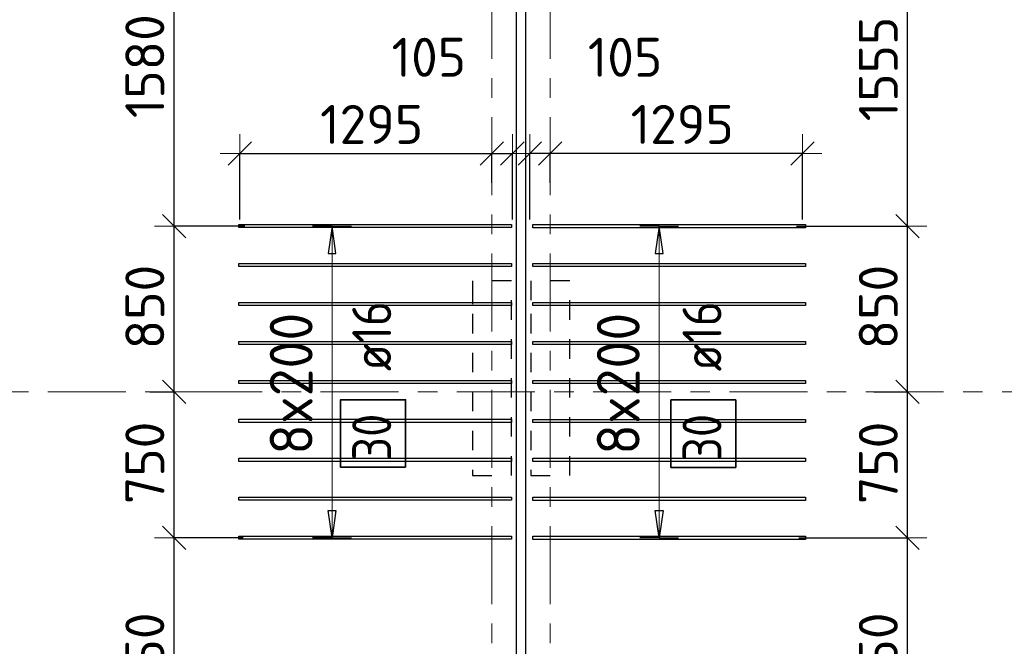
# Model space of a CAD drawing. Header units: metres. Extents: x -38 to 107, y -15 to 21.
# Tile 28 of 167: x 30.13 to 35.18, y 1.99 to 5.21. Entities that reach past the tile are written whole.
import ezdxf

# ---------------------------------------------------------------- set-up
doc = ezdxf.new("R2010")
doc.units = ezdxf.units.M
doc.header["$PDMODE"] = 65
for name, pattern in [('______11', [0.5, 0.4, -0.05, 0, -0.05]), ('______2', [0.0405, 0.03, -0.0105]), ('______5', [1.1, 0.8, -0.1, 0.1, -0.1])]:
    doc.linetypes.add(name, pattern=pattern)
for name, color, linetype, lineweight in [('XR$2$Осевая линия (1)', 7, '______5', 13), ('XR$4$Перекрытие (1)', 7, 'Continuous', 35), ('XR$4$Размерная линия (1)', 7, 'Continuous', 13)]:
    doc.layers.add(name, color=color, linetype=linetype, lineweight=lineweight)
doc.layers.add('XR$4$Арм.стержн.Доп. Арм верхн.зоны Х', color=7, linetype='Continuous', lineweight=35, true_color=0x8c8cff)
doc.layers.add('XR$6$Стена_ бетон несущ.', color=7, linetype='Continuous', lineweight=70, true_color=0xb4b496)
doc.styles.add('ISOCPEUR', font='txt')
doc.dimstyles.new('DIMSTYLE_3', dxfattribs={"dimtxt": 0.2, "dimasz": 0.2, "dimexe": 0, "dimexo": 0, "dimgap": 0.1, "dimtad": 2, "dimdec": 0, "dimlfac": 1000, "dimrnd": 5, "dimzin": 12, "dimdsep": 46, "dimtxsty": 'ISOCPEUR', "dimblk1": 'ALL_ML_STRICH', "dimblk2": 'ALL_ML_STRICH', "dimsah": 1, "dimcen": 0, "dimclrd": 7, "dimclre": 256, "dimclrt": 7, "dimadec": 0, "dimazin": 0, "dimtfac": 1, "dimtdec": 0, "dimtix": 1, "dimtmove": 2, "dimatfit": 3, "dimfxl": 0, "dimtzin": 0, "dimlwd": 0, "dimlwe": -3, "dimarcsym": 0})
doc.dimstyles.new('DIMSTYLE_33', dxfattribs={"dimtxt": 0.2, "dimasz": 0.2, "dimexe": 0, "dimexo": 0, "dimgap": 0.1, "dimtad": 2, "dimdec": 0, "dimlfac": 1000, "dimrnd": 5, "dimzin": 12, "dimdsep": 46, "dimtxsty": 'ISOCPEUR', "dimblk1": 'ALL_ML_STRICH', "dimblk2": 'ALL_ML_STRICH', "dimsah": 1, "dimcen": 0, "dimclrd": 7, "dimclre": 256, "dimclrt": 7, "dimadec": 0, "dimazin": 0, "dimtfac": 1, "dimtdec": 0, "dimtix": 1, "dimtmove": 2, "dimatfit": 3, "dimfxl": 0, "dimtvp": 1.2, "dimtzin": 0, "dimlwd": 0, "dimlwe": -3, "dimarcsym": 0})

# ---------------------------------------------------------------- blocks, each defined once
blk = doc.blocks.new('ALL_ML_STRICH')
at = {"color": 0, "linetype": 'ByBlock', "lineweight": -2}
for p, q in [((-0.3, -0.3), (0.3, 0.3)), ((0, -0.5), (0, 0.5)), ((-1, 0), (0.5, 0))]:
    blk.add_line(p, q, dxfattribs=at)
blk = doc.blocks.new('*D376')
at = {"layer": 'DEFPOINTS', "color": 7, "linetype": 'Continuous', "lineweight": 13, "transparency": 33554687}
for p in [(31.255, 4.5228), (32.55, 4.3528), (31.255, 4.164)]:
    blk.add_point(p, dxfattribs=at)
at = {"layer": 'XR$4$Размерная линия (1)', "color": 9, "linetype": 'Continuous', "lineweight": -2, "true_color": 0xc7c7c7, "transparency": 33554687}
for p, q in [((31.255, 4.184), (31.255, 4.5228)), ((32.55, 4.3728), (32.55, 4.5228))]:
    blk.add_line(p, q, dxfattribs=at)
at = {"layer": 'XR$4$Размерная линия (1)', "color": 7, "linetype": 'Continuous', "lineweight": -2, "transparency": 33554687}
blk.add_line((31.255, 4.5228), (32.55, 4.5228), dxfattribs=at)
at = {"layer": 'XR$4$Размерная линия (1)', "color": 7, "linetype": 'Continuous', "lineweight": 13, "transparency": 33554687, "xscale": 0.2, "yscale": 0.2, "zscale": 0.2, "rotation": 180}
blk.add_blockref('ALL_ML_STRICH', (31.255, 4.5228), dxfattribs=at)
at = {"layer": 'XR$4$Размерная линия (1)', "color": 7, "linetype": 'Continuous', "lineweight": 13, "transparency": 33554687, "xscale": 0.2, "yscale": 0.2, "zscale": 0.2}
blk.add_blockref('ALL_ML_STRICH', (32.55, 4.5228), dxfattribs=at)
at = {"layer": 'XR$4$Размерная линия (1)', "color": 7, "linetype": 'Continuous', "lineweight": 13, "transparency": 33554687, "insert": (31.9325, 4.6728), "char_height": 0.2, "width": 0.8, "attachment_point": 5, "style": 'ISOCPEUR'}
blk.add_mtext('\\A1;{1295}', dxfattribs=at)
blk = doc.blocks.new('*D377')
at = {"layer": 'DEFPOINTS', "color": 7, "linetype": 'Continuous', "lineweight": 13, "transparency": 33554687}
for p in [(32.55, 4.5228), (32.55, 4.3528), (32.655, 4.164)]:
    blk.add_point(p, dxfattribs=at)
at = {"layer": 'XR$4$Размерная линия (1)', "color": 9, "linetype": 'Continuous', "lineweight": -2, "true_color": 0xc7c7c7, "transparency": 33554687}
for p, q in [((32.55, 4.3728), (32.55, 4.5228)), ((32.655, 4.184), (32.655, 4.5228))]:
    blk.add_line(p, q, dxfattribs=at)
at = {"layer": 'XR$4$Размерная линия (1)', "color": 7, "linetype": 'Continuous', "lineweight": -2, "transparency": 33554687}
blk.add_line((32.55, 4.5228), (32.655, 4.5228), dxfattribs=at)
at = {"layer": 'XR$4$Размерная линия (1)', "color": 7, "linetype": 'Continuous', "lineweight": 13, "transparency": 33554687, "xscale": 0.2, "yscale": 0.2, "zscale": 0.2, "rotation": 180}
blk.add_blockref('ALL_ML_STRICH', (32.55, 4.5228), dxfattribs=at)
at = {"layer": 'XR$4$Размерная линия (1)', "color": 7, "linetype": 'Continuous', "lineweight": 13, "transparency": 33554687, "xscale": 0.2, "yscale": 0.2, "zscale": 0.2}
blk.add_blockref('ALL_ML_STRICH', (32.655, 4.5228), dxfattribs=at)
at = {"layer": 'XR$4$Размерная линия (1)', "color": 7, "linetype": 'Continuous', "lineweight": 13, "transparency": 33554687, "insert": (32.2262, 5.0175), "char_height": 0.2, "width": 0.6, "attachment_point": 5, "style": 'ISOCPEUR'}
blk.add_mtext('\\A1;{105}', dxfattribs=at)
blk = doc.blocks.new('*D378')
at = {"layer": 'DEFPOINTS', "color": 7, "linetype": 'Continuous', "lineweight": 13, "transparency": 33554687}
for p in [(34.145, 4.5228), (32.85, 4.3528), (34.145, 4.164)]:
    blk.add_point(p, dxfattribs=at)
at = {"layer": 'XR$4$Размерная линия (1)', "color": 9, "linetype": 'Continuous', "lineweight": -2, "true_color": 0xc7c7c7, "transparency": 33554687}
for p, q in [((32.85, 4.3728), (32.85, 4.5228)), ((34.145, 4.184), (34.145, 4.5228))]:
    blk.add_line(p, q, dxfattribs=at)
at = {"layer": 'XR$4$Размерная линия (1)', "color": 7, "linetype": 'Continuous', "lineweight": -2, "transparency": 33554687}
blk.add_line((34.145, 4.5228), (32.85, 4.5228), dxfattribs=at)
at = {"layer": 'XR$4$Размерная линия (1)', "color": 7, "linetype": 'Continuous', "lineweight": 13, "transparency": 33554687, "xscale": 0.2, "yscale": 0.2, "zscale": 0.2}
for p, rotation in [((32.85, 4.5228), 180), ((34.145, 4.5228), 360)]:
    blk.add_blockref('ALL_ML_STRICH', p, dxfattribs=dict(at, rotation=rotation))
at = {"layer": 'XR$4$Размерная линия (1)', "color": 7, "linetype": 'Continuous', "lineweight": 13, "transparency": 33554687, "insert": (33.5275, 4.6728), "char_height": 0.2, "width": 0.8, "attachment_point": 5, "style": 'ISOCPEUR'}
blk.add_mtext('\\A1;{1295}', dxfattribs=at)
blk = doc.blocks.new('*D379')
at = {"layer": 'DEFPOINTS', "color": 7, "linetype": 'Continuous', "lineweight": 13, "transparency": 33554687}
for p in [(32.85, 4.5228), (32.85, 4.3528), (32.745, 4.164)]:
    blk.add_point(p, dxfattribs=at)
at = {"layer": 'XR$4$Размерная линия (1)', "color": 9, "linetype": 'Continuous', "lineweight": -2, "true_color": 0xc7c7c7, "transparency": 33554687}
for p, q in [((32.745, 4.184), (32.745, 4.5228)), ((32.85, 4.3728), (32.85, 4.5228))]:
    blk.add_line(p, q, dxfattribs=at)
at = {"layer": 'XR$4$Размерная линия (1)', "color": 7, "linetype": 'Continuous', "lineweight": -2, "transparency": 33554687}
blk.add_line((32.85, 4.5228), (32.745, 4.5228), dxfattribs=at)
at = {"layer": 'XR$4$Размерная линия (1)', "color": 7, "linetype": 'Continuous', "lineweight": 13, "transparency": 33554687, "xscale": 0.2, "yscale": 0.2, "zscale": 0.2}
for p, rotation in [((32.745, 4.5228), 180), ((32.85, 4.5228), 360)]:
    blk.add_blockref('ALL_ML_STRICH', p, dxfattribs=dict(at, rotation=rotation))
at = {"layer": 'XR$4$Размерная линия (1)', "color": 7, "linetype": 'Continuous', "lineweight": 13, "transparency": 33554687, "insert": (33.2338, 5.0175), "char_height": 0.2, "width": 0.6, "attachment_point": 5, "style": 'ISOCPEUR'}
blk.add_mtext('\\A1;{105}', dxfattribs=at)
blk = doc.blocks.new('*D382')
at = {"layer": 'DEFPOINTS', "color": 7, "linetype": 'Continuous', "lineweight": 13, "transparency": 33554687}
for p in [(31.2924, 2.5508), (30.9177, 1.2), (31.2784, 1.2)]:
    blk.add_point(p, dxfattribs=at)
at = {"layer": 'XR$4$Размерная линия (1)', "color": 9, "linetype": 'Continuous', "lineweight": -2, "true_color": 0xc7c7c7, "transparency": 33554687}
for p, q in [((31.2724, 2.5508), (30.9177, 2.5508)), ((31.2584, 1.2), (30.9177, 1.2))]:
    blk.add_line(p, q, dxfattribs=at)
at = {"layer": 'XR$4$Размерная линия (1)', "color": 7, "linetype": 'Continuous', "lineweight": -2, "transparency": 33554687}
blk.add_line((30.9177, 1.2), (30.9177, 2.5508), dxfattribs=at)
at = {"layer": 'XR$4$Размерная линия (1)', "color": 7, "linetype": 'Continuous', "lineweight": 13, "transparency": 33554687, "xscale": 0.2, "yscale": 0.2, "zscale": 0.2}
for p, rotation in [((30.9177, 2.5508), 90), ((30.9177, 1.2), 270)]:
    blk.add_blockref('ALL_ML_STRICH', p, dxfattribs=dict(at, rotation=rotation))
at = {"layer": 'XR$4$Размерная линия (1)', "color": 7, "linetype": 'Continuous', "lineweight": 13, "transparency": 33554687, "insert": (30.7677, 1.9054), "char_height": 0.2, "width": 0.8, "attachment_point": 5, "rotation": 90, "style": 'ISOCPEUR'}
blk.add_mtext('\\A1;{1350}', dxfattribs=at)
blk = doc.blocks.new('*D383')
at = {"layer": 'DEFPOINTS', "color": 7, "linetype": 'Continuous', "lineweight": 13, "transparency": 33554687}
for p in [(30.7733, 3.3), (30.9177, 2.5508), (31.2924, 2.5508)]:
    blk.add_point(p, dxfattribs=at)
at = {"layer": 'XR$4$Размерная линия (1)', "color": 9, "linetype": 'Continuous', "lineweight": -2, "true_color": 0xc7c7c7, "transparency": 33554687}
for p, q in [((30.7933, 3.3), (30.9177, 3.3)), ((31.2724, 2.5508), (30.9177, 2.5508))]:
    blk.add_line(p, q, dxfattribs=at)
at = {"layer": 'XR$4$Размерная линия (1)', "color": 7, "linetype": 'Continuous', "lineweight": -2, "transparency": 33554687}
blk.add_line((30.9177, 2.5508), (30.9177, 3.3), dxfattribs=at)
at = {"layer": 'XR$4$Размерная линия (1)', "color": 7, "linetype": 'Continuous', "lineweight": 13, "transparency": 33554687, "xscale": 0.2, "yscale": 0.2, "zscale": 0.2}
for p, rotation in [((30.9177, 3.3), 90), ((30.9177, 2.5508), 270)]:
    blk.add_blockref('ALL_ML_STRICH', p, dxfattribs=dict(at, rotation=rotation))
at = {"layer": 'XR$4$Размерная линия (1)', "color": 7, "linetype": 'Continuous', "lineweight": 13, "transparency": 33554687, "insert": (30.7677, 2.9354), "char_height": 0.2, "width": 0.6, "attachment_point": 5, "rotation": 90, "style": 'ISOCPEUR'}
blk.add_mtext('\\A1;{750}', dxfattribs=at)
blk = doc.blocks.new('*D384')
at = {"layer": 'DEFPOINTS', "color": 7, "linetype": 'Continuous', "lineweight": 13, "transparency": 33554687}
for p in [(31.3017, 4.1508), (30.7733, 3.3), (30.9177, 3.3)]:
    blk.add_point(p, dxfattribs=at)
at = {"layer": 'XR$4$Размерная линия (1)', "color": 9, "linetype": 'Continuous', "lineweight": -2, "true_color": 0xc7c7c7, "transparency": 33554687}
for p, q in [((31.2817, 4.1508), (30.9177, 4.1508)), ((30.7933, 3.3), (30.9177, 3.3))]:
    blk.add_line(p, q, dxfattribs=at)
at = {"layer": 'XR$4$Размерная линия (1)', "color": 7, "linetype": 'Continuous', "lineweight": -2, "transparency": 33554687}
blk.add_line((30.9177, 3.3), (30.9177, 4.1508), dxfattribs=at)
at = {"layer": 'XR$4$Размерная линия (1)', "color": 7, "linetype": 'Continuous', "lineweight": 13, "transparency": 33554687, "xscale": 0.2, "yscale": 0.2, "zscale": 0.2}
for p, rotation in [((30.9177, 4.1508), 90), ((30.9177, 3.3), 270)]:
    blk.add_blockref('ALL_ML_STRICH', p, dxfattribs=dict(at, rotation=rotation))
at = {"layer": 'XR$4$Размерная линия (1)', "color": 7, "linetype": 'Continuous', "lineweight": 13, "transparency": 33554687, "insert": (30.7677, 3.7354), "char_height": 0.2, "width": 0.6, "attachment_point": 5, "rotation": 90, "style": 'ISOCPEUR'}
blk.add_mtext('\\A1;{850}', dxfattribs=at)
blk = doc.blocks.new('*D385')
at = {"layer": 'DEFPOINTS', "color": 7, "linetype": 'Continuous', "lineweight": 13, "transparency": 33554687}
for p in [(31.3707, 5.7325), (30.9177, 4.1508), (31.3017, 4.1508)]:
    blk.add_point(p, dxfattribs=at)
at = {"layer": 'XR$4$Размерная линия (1)', "color": 9, "linetype": 'Continuous', "lineweight": -2, "true_color": 0xc7c7c7, "transparency": 33554687}
for p, q in [((31.3507, 5.7325), (30.9177, 5.7325)), ((31.2817, 4.1508), (30.9177, 4.1508))]:
    blk.add_line(p, q, dxfattribs=at)
at = {"layer": 'XR$4$Размерная линия (1)', "color": 7, "linetype": 'Continuous', "lineweight": -2, "transparency": 33554687}
blk.add_line((30.9177, 4.1508), (30.9177, 5.7325), dxfattribs=at)
at = {"layer": 'XR$4$Размерная линия (1)', "color": 7, "linetype": 'Continuous', "lineweight": 13, "transparency": 33554687, "xscale": 0.2, "yscale": 0.2, "zscale": 0.2}
for p, rotation in [((30.9177, 5.7325), 90), ((30.9177, 4.1508), 270)]:
    blk.add_blockref('ALL_ML_STRICH', p, dxfattribs=dict(at, rotation=rotation))
at = {"layer": 'XR$4$Размерная линия (1)', "color": 7, "linetype": 'Continuous', "lineweight": 13, "transparency": 33554687, "insert": (30.7677, 4.9716), "char_height": 0.2, "width": 0.8, "attachment_point": 5, "rotation": 90, "style": 'ISOCPEUR'}
blk.add_mtext('\\A1;{1580}', dxfattribs=at)
blk = doc.blocks.new('*D478')
at = {"layer": 'DEFPOINTS', "color": 7, "linetype": 'Continuous', "lineweight": 13, "transparency": 33554687}
for p in [(34.1067, 2.5505), (34.095, 1.2002), (34.6844, 1.2002)]:
    blk.add_point(p, dxfattribs=at)
at = {"layer": 'XR$4$Размерная линия (1)', "color": 9, "linetype": 'Continuous', "lineweight": -2, "true_color": 0xc7c7c7, "transparency": 33554687}
for p, q in [((34.1267, 2.5505), (34.6844, 2.5505)), ((34.115, 1.2002), (34.6844, 1.2002))]:
    blk.add_line(p, q, dxfattribs=at)
at = {"layer": 'XR$4$Размерная линия (1)', "color": 7, "linetype": 'Continuous', "lineweight": -2, "transparency": 33554687}
blk.add_line((34.6844, 1.2002), (34.6844, 2.5505), dxfattribs=at)
at = {"layer": 'XR$4$Размерная линия (1)', "color": 7, "linetype": 'Continuous', "lineweight": 13, "transparency": 33554687, "xscale": 0.2, "yscale": 0.2, "zscale": 0.2}
for p, rotation in [((34.6844, 2.5505), 90), ((34.6844, 1.2002), 270)]:
    blk.add_blockref('ALL_ML_STRICH', p, dxfattribs=dict(at, rotation=rotation))
at = {"layer": 'XR$4$Размерная линия (1)', "color": 7, "linetype": 'Continuous', "lineweight": 13, "transparency": 33554687, "insert": (34.5344, 1.9054), "char_height": 0.2, "width": 0.8, "attachment_point": 5, "rotation": 90, "style": 'ISOCPEUR'}
blk.add_mtext('\\A1;{1350}', dxfattribs=at)
blk = doc.blocks.new('*D479')
at = {"layer": 'DEFPOINTS', "color": 7, "linetype": 'Continuous', "lineweight": 13, "transparency": 33554687}
for p in [(34.4912, 3.3), (34.1067, 2.5505), (34.6844, 2.5505)]:
    blk.add_point(p, dxfattribs=at)
at = {"layer": 'XR$4$Размерная линия (1)', "color": 9, "linetype": 'Continuous', "lineweight": -2, "true_color": 0xc7c7c7, "transparency": 33554687}
for p, q in [((34.5112, 3.3), (34.6844, 3.3)), ((34.1267, 2.5505), (34.6844, 2.5505))]:
    blk.add_line(p, q, dxfattribs=at)
at = {"layer": 'XR$4$Размерная линия (1)', "color": 7, "linetype": 'Continuous', "lineweight": -2, "transparency": 33554687}
blk.add_line((34.6844, 2.5505), (34.6844, 3.3), dxfattribs=at)
at = {"layer": 'XR$4$Размерная линия (1)', "color": 7, "linetype": 'Continuous', "lineweight": 13, "transparency": 33554687, "xscale": 0.2, "yscale": 0.2, "zscale": 0.2}
for p, rotation in [((34.6844, 3.3), 90), ((34.6844, 2.5505), 270)]:
    blk.add_blockref('ALL_ML_STRICH', p, dxfattribs=dict(at, rotation=rotation))
at = {"layer": 'XR$4$Размерная линия (1)', "color": 7, "linetype": 'Continuous', "lineweight": 13, "transparency": 33554687, "insert": (34.5344, 2.9353), "char_height": 0.2, "width": 0.6, "attachment_point": 5, "rotation": 90, "style": 'ISOCPEUR'}
blk.add_mtext('\\A1;{750}', dxfattribs=at)
blk = doc.blocks.new('*D480')
at = {"layer": 'DEFPOINTS', "color": 7, "linetype": 'Continuous', "lineweight": 13, "transparency": 33554687}
for p in [(34.095, 4.1505), (34.4912, 3.3), (34.6844, 3.3)]:
    blk.add_point(p, dxfattribs=at)
at = {"layer": 'XR$4$Размерная линия (1)', "color": 9, "linetype": 'Continuous', "lineweight": -2, "true_color": 0xc7c7c7, "transparency": 33554687}
for p, q in [((34.115, 4.1505), (34.6844, 4.1505)), ((34.5112, 3.3), (34.6844, 3.3))]:
    blk.add_line(p, q, dxfattribs=at)
at = {"layer": 'XR$4$Размерная линия (1)', "color": 7, "linetype": 'Continuous', "lineweight": -2, "transparency": 33554687}
blk.add_line((34.6844, 3.3), (34.6844, 4.1505), dxfattribs=at)
at = {"layer": 'XR$4$Размерная линия (1)', "color": 7, "linetype": 'Continuous', "lineweight": 13, "transparency": 33554687, "xscale": 0.2, "yscale": 0.2, "zscale": 0.2}
for p, rotation in [((34.6844, 4.1505), 90), ((34.6844, 3.3), 270)]:
    blk.add_blockref('ALL_ML_STRICH', p, dxfattribs=dict(at, rotation=rotation))
at = {"layer": 'XR$4$Размерная линия (1)', "color": 7, "linetype": 'Continuous', "lineweight": 13, "transparency": 33554687, "insert": (34.5344, 3.7353), "char_height": 0.2, "width": 0.6, "attachment_point": 5, "rotation": 90, "style": 'ISOCPEUR'}
blk.add_mtext('\\A1;{850}', dxfattribs=at)
blk = doc.blocks.new('*D481')
at = {"layer": 'DEFPOINTS', "color": 7, "linetype": 'Continuous', "lineweight": 13, "transparency": 33554687}
for p in [(34.3205, 5.7042), (34.095, 4.1505), (34.6844, 4.1505)]:
    blk.add_point(p, dxfattribs=at)
at = {"layer": 'XR$4$Размерная линия (1)', "color": 9, "linetype": 'Continuous', "lineweight": -2, "true_color": 0xc7c7c7, "transparency": 33554687}
for p, q in [((34.3405, 5.7042), (34.6844, 5.7042)), ((34.115, 4.1505), (34.6844, 4.1505))]:
    blk.add_line(p, q, dxfattribs=at)
at = {"layer": 'XR$4$Размерная линия (1)', "color": 7, "linetype": 'Continuous', "lineweight": -2, "transparency": 33554687}
blk.add_line((34.6844, 4.1505), (34.6844, 5.7042), dxfattribs=at)
at = {"layer": 'XR$4$Размерная линия (1)', "color": 7, "linetype": 'Continuous', "lineweight": 13, "transparency": 33554687, "xscale": 0.2, "yscale": 0.2, "zscale": 0.2}
for p, rotation in [((34.6844, 5.7042), 90), ((34.6844, 4.1505), 270)]:
    blk.add_blockref('ALL_ML_STRICH', p, dxfattribs=dict(at, rotation=rotation))
at = {"layer": 'XR$4$Размерная линия (1)', "color": 7, "linetype": 'Continuous', "lineweight": 13, "transparency": 33554687, "insert": (34.5344, 4.9573), "char_height": 0.2, "width": 0.8, "attachment_point": 5, "rotation": 90, "style": 'ISOCPEUR'}
blk.add_mtext('\\A1;{1555}', dxfattribs=at)

msp = doc.modelspace()

# ---------------------------------------------------------------- linework, layer by layer
at = {"layer": 'XR$2$Осевая линия (1)', "color": 253, "linetype": '______11', "lineweight": 13, "true_color": 0xa0a0a0, "transparency": 33554687}
for p, q in [((32.55, -3.39), (32.55, 19.78)), ((32.85, -3.39), (32.85, 19.78)), ((-2.63, 3.3), (62.6, 3.3))]:
    msp.add_line(p, q, dxfattribs=at)
at = {"layer": 'XR$4$Арм.стержн.Доп. Арм верхн.зоны Х', "color": 253, "linetype": 'Continuous', "lineweight": -3, "true_color": 0xa0a0a0, "transparency": 33554687}
for p, q in [((31.7291, 4.1508), (31.6291, 4.1508)), ((31.7291, 4.1508), (31.8291, 4.1508)), ((33.409, 4.1505), (33.309, 4.1505)), ((33.409, 4.1505), (33.509, 4.1505)), ((31.7291, 2.5508), (31.6291, 2.5508)), ((31.7291, 2.5508), (31.8291, 2.5508)), ((33.409, 2.5505), (33.309, 2.5505)), ((33.409, 2.5505), (33.509, 2.5505))]:
    msp.add_line(p, q, dxfattribs=at)
at = {"layer": 'XR$4$Арм.стержн.Доп. Арм верхн.зоны Х', "color": 7, "linetype": 'Continuous', "lineweight": 25, "transparency": 33554687}
for p, q in [((31.7291, 4.1508), (31.7091, 4.0108)), ((31.7491, 4.0108), (31.7291, 4.1508)), ((33.409, 4.1505), (33.389, 4.0105)), ((33.429, 4.0105), (33.409, 4.1505)), ((31.7091, 4.0108), (31.7491, 4.0108)), ((33.389, 4.0105), (33.429, 4.0105)), ((31.7291, 2.5508), (31.7091, 2.6908)), ((31.7091, 2.6908), (31.7491, 2.6908)), ((31.7491, 2.6908), (31.7291, 2.5508)), ((33.409, 2.5505), (33.389, 2.6905)), ((33.389, 2.6905), (33.429, 2.6905)), ((33.429, 2.6905), (33.409, 2.5505))]:
    msp.add_line(p, q, dxfattribs=at)
at = {"layer": 'XR$4$Арм.стержн.Доп. Арм верхн.зоны Х', "color": 7, "linetype": 'Continuous', "lineweight": 13, "transparency": 33554687}
for p, q in [((31.7291, 4.1508), (31.7291, 4.1508)), ((31.7291, 2.5508), (31.7291, 4.1508)), ((33.409, 4.1505), (33.409, 4.1505)), ((33.409, 2.5505), (33.409, 4.1505)), ((31.7291, 2.5508), (31.7291, 2.5508)), ((33.409, 2.5505), (33.409, 2.5505))]:
    msp.add_line(p, q, dxfattribs=at)
at = {"layer": 'XR$4$Арм.стержн.Доп. Арм верхн.зоны Х', "color": 7, "linetype": 'Continuous', "lineweight": 25, "transparency": 33554687}
for points in [[(32.65, 4.1428), (31.25, 4.1428), (31.25, 4.1588), (32.65, 4.1588), (32.65, 4.1428)], [(32.7604, 4.1585), (34.1604, 4.1585), (34.1604, 4.1425), (32.7604, 4.1425), (32.7604, 4.1585)], [(32.65, 3.9428), (31.25, 3.9428), (31.25, 3.9588), (32.65, 3.9588), (32.65, 3.9428)], [(32.7604, 3.9585), (34.1604, 3.9585), (34.1604, 3.9425), (32.7604, 3.9425), (32.7604, 3.9585)], [(32.65, 3.7428), (31.25, 3.7428), (31.25, 3.7588), (32.65, 3.7588), (32.65, 3.7428)], [(32.7604, 3.7585), (34.1604, 3.7585), (34.1604, 3.7425), (32.7604, 3.7425), (32.7604, 3.7585)], [(32.65, 3.5428), (31.25, 3.5428), (31.25, 3.5588), (32.65, 3.5588), (32.65, 3.5428)], [(32.7604, 3.5585), (34.1604, 3.5585), (34.1604, 3.5425), (32.7604, 3.5425), (32.7604, 3.5585)], [(32.65, 3.3428), (31.25, 3.3428), (31.25, 3.3588), (32.65, 3.3588), (32.65, 3.3428)], [(32.7604, 3.3585), (34.1604, 3.3585), (34.1604, 3.3425), (32.7604, 3.3425), (32.7604, 3.3585)], [(32.65, 3.1428), (31.25, 3.1428), (31.25, 3.1588), (32.65, 3.1588), (32.65, 3.1428)], [(32.7604, 3.1585), (34.1604, 3.1585), (34.1604, 3.1425), (32.7604, 3.1425), (32.7604, 3.1585)], [(32.65, 2.9428), (31.25, 2.9428), (31.25, 2.9588), (32.65, 2.9588), (32.65, 2.9428)], [(32.7604, 2.9585), (34.1604, 2.9585), (34.1604, 2.9425), (32.7604, 2.9425), (32.7604, 2.9585)], [(32.65, 2.7428), (31.25, 2.7428), (31.25, 2.7588), (32.65, 2.7588), (32.65, 2.7428)], [(32.7604, 2.7585), (34.1604, 2.7585), (34.1604, 2.7425), (32.7604, 2.7425), (32.7604, 2.7585)], [(32.65, 2.5428), (31.25, 2.5428), (31.25, 2.5588), (32.65, 2.5588), (32.65, 2.5428)], [(32.7604, 2.5585), (34.1604, 2.5585), (34.1604, 2.5425), (32.7604, 2.5425), (32.7604, 2.5585)]]:
    msp.add_lwpolyline(points, dxfattribs=at)
at = {"layer": 'XR$4$Арм.стержн.Доп. Арм верхн.зоны Х', "color": 7, "linetype": 'Continuous', "lineweight": 35, "transparency": 33554687}
for points in [[(32.1064, 2.9126), (32.1064, 3.2593), (31.773, 3.2593), (31.773, 2.9126), (32.1064, 2.9126)], [(33.8023, 2.9117), (33.8023, 3.2583), (33.469, 3.2583), (33.469, 2.9117), (33.8023, 2.9117)]]:
    msp.add_lwpolyline(points, dxfattribs=at)
at = {"layer": 'XR$4$Перекрытие (1)', "color": 7, "linetype": 'Continuous', "lineweight": 25, "transparency": 33554687}
for p, q in [((32.675, 16.6502), (32.675, -0.25)), ((32.725, -0.2498), (32.725, 16.4002))]:
    msp.add_line(p, q, dxfattribs=at)
at = {"layer": 'XR$6$Стена_ бетон несущ.', "color": 253, "linetype": '______2', "lineweight": -3, "true_color": 0xa0a0a0, "transparency": 33554687}
for p, q in [((32.65, 3.87), (32.45, 3.87)), ((32.45, 3.87), (32.45, 3.85)), ((32.45, 3.85), (32.45, 3.7)), ((32.65, 2.87), (32.65, 3.87)), ((32.95, 3.87), (32.75, 3.87)), ((32.75, 3.87), (32.75, 3.7)), ((32.95, 2.87), (32.95, 3.87)), ((32.45, 3.7), (32.45, 2.87)), ((32.75, 3.7), (32.75, 3.7)), ((32.75, 3.7), (32.75, 2.87)), ((32.45, 2.87), (32.65, 2.87)), ((32.75, 2.87), (32.95, 2.87))]:
    msp.add_line(p, q, dxfattribs=at)

# ---------------------------------------------------------------- texts
at = {"layer": 'XR$4$Арм.стержн.Доп. Арм верхн.зоны Х', "color": 7, "linetype": 'Continuous', "lineweight": 25, "transparency": 33554687, "char_height": 0.2, "attachment_point": 7, "rotation": 90, "style": 'ISOCPEUR'}
for s, insert, width in [('\\W0.89; ø16 ', (32.033, 3.2926), 0.749105), ('\\W0.89; ø16 ', (33.729, 3.2917), 0.749105), ('\\W0.87;30', (32.033, 2.946), 0.367208), ('\\W0.87;30', (33.729, 2.945), 0.367208)]:
    msp.add_mtext(s, dxfattribs=dict(at, insert=insert, width=width))
at = {"layer": 'XR$4$Арм.стержн.Доп. Арм верхн.зоны Х', "color": 7, "linetype": 'Continuous', "lineweight": 13, "transparency": 33554687, "char_height": 0.22, "width": 0.873359, "attachment_point": 7, "rotation": 90, "style": 'ISOCPEUR'}
for insert in [(31.6291, 2.9768), (33.309, 2.9765)]:
    msp.add_mtext('\\W0.95;8x200', dxfattribs=dict(at, insert=insert))

# ---------------------------------------------------------------- dimensions: what is measured, and where the dimension line sits
at = {"layer": 'XR$4$Размерная линия (1)', "color": 7, "linetype": 'Continuous', "lineweight": 13, "transparency": 33554687}
for base, p1, p2, angle, dimstyle, picture, middle in [((30.9177, 5.7325), (31.2817, 4.1508), (31.3507, 5.7325), 90, 'DIMSTYLE_3', '*D385', (30.7677, 4.9716)), ((34.6844, 5.7042), (34.115, 4.1505), (34.3405, 5.7042), 90, 'DIMSTYLE_3', '*D481', (34.5344, 4.9573)), ((32.745, 4.5228), (32.85, 4.3728), (32.745, 4.184), 180, 'DIMSTYLE_33', '*D379', (33.2338, 5.0175)), ((32.85, 4.5228), (34.145, 4.184), (32.85, 4.3728), 180, 'DIMSTYLE_3', '*D378', (33.5275, 4.6728)), ((30.9177, 4.1508), (30.7933, 3.3), (31.2817, 4.1508), 90, 'DIMSTYLE_3', '*D384', (30.7677, 3.7354)), ((34.68442, 4.15053), (34.51116, 3.3), (34.11501, 4.15053), 90, 'DIMSTYLE_3', '*D480', (34.53442, 3.73526)), ((30.9177, 3.3), (31.2724, 2.5508), (30.7933, 3.3), 90, 'DIMSTYLE_3', '*D383', (30.7677, 2.9354)), ((34.68442, 3.3), (34.12666, 2.55053), (34.51116, 3.3), 90, 'DIMSTYLE_3', '*D479', (34.53442, 2.93526)), ((30.9177, 2.5508), (31.2584, 1.2), (31.2724, 2.5508), 90, 'DIMSTYLE_3', '*D382', (30.7677, 1.9054)), ((34.6844, 2.5505), (34.115, 1.2002), (34.1267, 2.5505), 90, 'DIMSTYLE_3', '*D478', (34.5344, 1.9054))]:
    dim = msp.add_linear_dim(base=base, p1=p1, p2=p2, angle=angle, dimstyle=dimstyle, override={"dimpost": '<>', "dimclrd": 7, "dimclre": 9, "dimclrt": 7, "dimlwd": 0, "dimlwe": 65533}, dxfattribs=at)
    dim.commit()
    dim.dimension.update_dxf_attribs({"geometry": picture, "text_midpoint": middle, "dimtype": 160})
for base, p1, p2, dimstyle, picture, middle in [((32.655, 4.5228), (32.55, 4.3728), (32.655, 4.184), 'DIMSTYLE_33', '*D377', (32.2262, 5.0175)), ((32.55, 4.5228), (31.255, 4.184), (32.55, 4.3728), 'DIMSTYLE_3', '*D376', (31.9325, 4.6728))]:
    dim = msp.add_linear_dim(base=base, p1=p1, p2=p2, dimstyle=dimstyle, override={"dimpost": '<>', "dimclrd": 7, "dimclre": 9, "dimclrt": 7, "dimlwd": 0, "dimlwe": 65533}, dxfattribs=at)
    dim.commit()
    dim.dimension.update_dxf_attribs({"geometry": picture, "text_midpoint": middle, "dimtype": 160})

doc.saveas('drawing.dxf')
